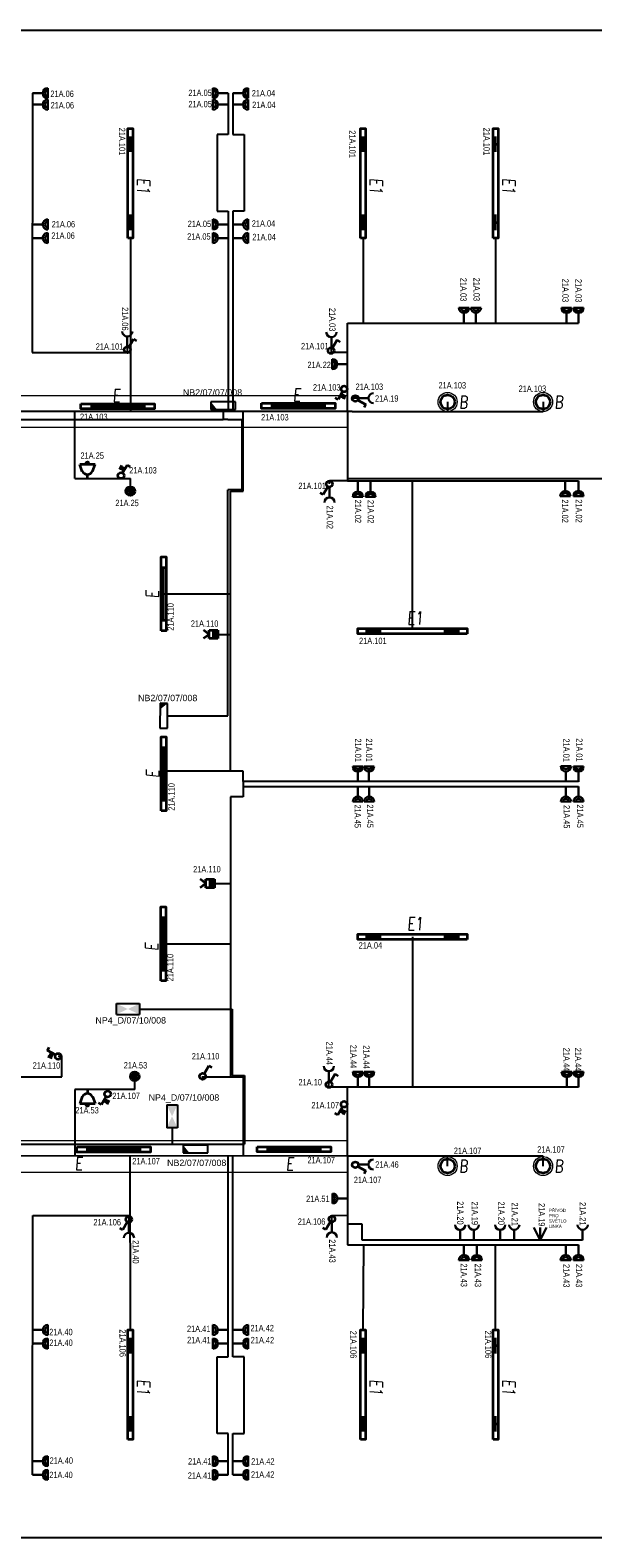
# Model space of a CAD drawing. Header units: millimetres. Extents: x 370888 to 505664, y 284292 to 447185.
# Tile 40 of 41: x 483476 to 492323, y 353692 to 377372. Entities that reach past the tile are written whole.
import ezdxf
from ezdxf.enums import TextEntityAlignment as Align

# ---------------------------------------------------------------- set-up
doc = ezdxf.new("R2010")
doc.units = ezdxf.units.MM
doc.header["$LTSCALE"] = 100
doc.layers.get('0').update_dxf_attribs({"color": 21, "linetype": 'CONTINUOUS'})
for name, color, linetype, lineweight in [('2DE_OBL', 91, 'CONTINUOUS', 35), ('2DE_OBL_L1', 91, 'CONTINUOUS', 35), ('CP_DETAL', 33, 'CONTINUOUS', 18), ('E_NOUZOVÉ+PP OSVĚTLENÍ', 60, 'CONTINUOUS', 25), ('E_SVĚTLA POPIS', 130, 'CONTINUOUS', 30), ('E_VEDENÍ SILNOPROUD', 50, 'CONTINUOUS', 25), ('E_VEDENÍ_CBS', 214, 'CONTINUOUS', 25), ('E_VYPINACE', 170, 'CONTINUOUS', 35), ('E_ZÁSUVKY POPIS', 111, 'CONTINUOUS', 30), ('E_ZÁSUVKY-DVOJITE', 7, 'CONTINUOUS', 30), ('E_ZÁSUVKY.OST.+VYVODY', 11, 'CONTINUOUS', 30), ('E_ŽLABY', 40, 'CONTINUOUS', 15), ('U1 LIGHTING', 10, 'CONTINUOUS', 35)]:
    doc.layers.add(name, color=color, linetype=linetype, lineweight=lineweight)
for name, color, linetype in [('BEZPECNOSTNE SVETLA', 80, 'CONTINUOUS'), ('E_RÁM', 253, 'CONTINUOUS'), ('GC3_MEP_E_LV_SECURITY LIGHT', 80, 'CONTINUOUS'), ('PIKTOGRAMY', 210, 'CONTINUOUS'), ('PRIPOJKA 230V', 1, 'CONTINUOUS'), ('ŽLAB', 7, 'CONTINUOUS')]:
    doc.layers.add(name, color=color, linetype=linetype)
doc.styles.add('ARIAL', font='arial.ttf')
doc.styles.add('CP_ATTR', font='ROMANS.SHX')
doc.styles.add('CS-ROMANS', font='romans.shx', dxfattribs={"width": 0.75, "oblique": 5})
doc.styles.get("Standard").update_dxf_attribs({"font": 'arial.ttf'})
doc.styles.add('V+P_01_B3_E_FP_001$0$BLOCK', font='romans.shx', dxfattribs={"width": 0.8})

# ---------------------------------------------------------------- blocks, each defined once
blk = doc.blocks.new('A$C3423193F')
at = {"color": 1, "linetype": 'ByBlock'}
for p, q in [((80, 240), (0, 240)), ((80, 240), (160, 240)), ((80, 160), (80, 0))]:
    blk.add_line(p, q, dxfattribs=at)
for radius in [80, 45.2]:
    blk.add_arc((80, 240), radius, 180, 0, dxfattribs=at)
blk = doc.blocks.new('zasuvka_jednoducha')
at = {"color": 1, "lineweight": 30}
blk.add_line((19281, 12983), (19281, 13143), dxfattribs=at)
blk.add_arc((19281, 12903), 80, 0, 180, dxfattribs=at)
blk = doc.blocks.new('E')
at = {"layer": 'U1 LIGHTING', "style": 'CS-ROMANS', "oblique": 5, "width": 0.75}
blk.add_text('E', height=200, dxfattribs=at).set_placement((229480, 21709))
blk = doc.blocks.new('*U24')
at = {"color": 0, "linetype": 'ByBlock'}
for p, q in [((24, 249.57), (96, 374.28)), ((96, 374.28), (143.56, 346.82))]:
    blk.add_line(p, q, dxfattribs=at)
blk.add_circle((0, 208), 48, dxfattribs=at)
blk = doc.blocks.new('tlacitko_prepinac_svetla')
at = {"layer": 'E_VYPINACE'}
for points in [[(16875, 8774), (16940, 8744)], [(16888, 8798), (16951, 8769)], [(16930, 8722), (16960, 8787)]]:
    blk.add_lwpolyline(points, dxfattribs=at)
at = {"layer": 'E_VYPINACE', "rotation": 180}
blk.add_blockref('*U24', (16937, 9090), dxfattribs=at)
blk = doc.blocks.new('*U30')
at = {"color": 0, "linetype": 'ByBlock'}
for p, q in [((24, 249.57), (96, 374.28)), ((96, 374.28), (143.56, 346.82))]:
    blk.add_line(p, q, dxfattribs=at)
blk.add_circle((0, 208), 48, dxfattribs=at)
blk = doc.blocks.new('prepinas-svetel-jednoduchy')
at = {"layer": 'E_VYPINACE', "rotation": 89.99999999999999}
blk.add_blockref('*U30', (208, 2), dxfattribs=at)
blk = doc.blocks.new('*U32', base_point=(28429, 5840))
at = {"linetype": 'ByBlock'}
blk.add_hatch(color=0, dxfattribs=at).paths.add_polyline_path([(28362, 5840), (28497, 5840), (28497, 5772), (28362, 5772)])
at = {"color": 0, "linetype": 'ByBlock'}
for p, q in [((28429, 5907), (28362, 5997)), ((28429, 5907), (28497, 5997)), ((28362, 5907), (28497, 5907)), ((28362, 5772), (28362, 5907)), ((28362, 5840), (28497, 5840)), ((28497, 5772), (28362, 5772)), ((28497, 5907), (28497, 5772))]:
    blk.add_line(p, q, dxfattribs=at)
blk = doc.blocks.new('pohybove-cidlo-svetla')
at = {"layer": 'E_VYPINACE', "rotation": 180}
blk.add_blockref('*U32', (-1, 30), dxfattribs=at)
blk = doc.blocks.new('2DELLI009_CZ')
for p, q in [((-0.5, 0.1), (-0.5, -0.1)), ((-0.5, 0), (0.5, 0)), ((0.5, 0.1), (0.5, -0.1))]:
    blk.add_line(p, q)
blk.add_lwpolyline([(-0.7, 0.2), (0.7, 0.2), (0.7, -0.2), (-0.7, -0.2)], close=True)
at = {"linetype": 'ByBlock', "style": 'CP_ATTR', "flags": 9}
for tag, p in [('NAME', (-0.092, -0.018)), ('GROUP', (-0.092, -0.018)), ('NUMBER', (-0.092, -0.018)), ('PRODUCER', (-0.092, -0.018)), ('ARTICLE', (-0.092, -0.018)), ('CHARACTER', (-0.092, -0.018)), ('VOLTAGE', (-0.092, -0.019)), ('WEIGHT', (-0.092, -0.018)), ('OTHER', (-0.092, -0.018)), ('PRODUCT-TYPE', (-0.092, -0.019)), ('ORDER-NO', (-0.092, -0.019)), ('POWER', (-0.092, -0.019))]:
    blk.add_attdef(tag, text='', height=0.00005, dxfattribs=at).set_placement(p, align=Align.MIDDLE_LEFT)
blk = doc.blocks.new('*U189')
at = {"layer": 'GC3_MEP_E_LV_SECURITY LIGHT', "linetype": 'ByBlock'}
for p, q in [((135, 59), (-255, 61)), ((-255, 61), (-255, -59)), ((135, -61), (135, 59)), ((-255, -59), (135, -61))]:
    blk.add_line(p, q, dxfattribs=at)
at = {"layer": 'GC3_MEP_E_LV_SECURITY LIGHT'}
blk.add_solid([(-255, 61), (-255, -59), (-158, -60)], dxfattribs=at)
at = {"layer": 'BEZPECNOSTNE SVETLA', "style": 'ARIAL'}
blk.add_attdef('BEZ.SV', (52, -54), '', height=100, dxfattribs=at)
blk = doc.blocks.new('*U191')
at = {"layer": 'GC3_MEP_E_LV_SECURITY LIGHT', "linetype": 'ByBlock'}
for p, q in [((-118, 196), (-122, -194)), ((2, 194), (-118, 196)), ((-2, -196), (2, 194)), ((-122, -194), (-2, -196))]:
    blk.add_line(p, q, dxfattribs=at)
at = {"layer": 'GC3_MEP_E_LV_SECURITY LIGHT'}
blk.add_solid([(2, 194), (-118, 196), (-119, 99)], dxfattribs=at)
at = {"layer": 'BEZPECNOSTNE SVETLA', "style": 'ARIAL'}
blk.add_attdef('BEZ.SV', (52, -54), '', height=100, dxfattribs=at)
blk = doc.blocks.new('V+P_01_B3_E_FP_001$0$E-LI-35')
at = {"layer": 'E_NOUZOVÉ+PP OSVĚTLENÍ', "linetype": 'ByBlock'}
for p, q in [((-10.9, -1.9), (10.9, -1.9)), ((-10.9, -12.1), (-10.9, -1.9)), ((-10.9, -12.1), (10.9, -12.1)), ((10.9, -1.9), (10.9, -12.1))]:
    blk.add_line(p, q, dxfattribs=at)
at = {"layer": 'E_NOUZOVÉ+PP OSVĚTLENÍ'}
blk.add_solid([(-10.9, -12.1), (-10.9, -1.9), (10.9, -1.9), (10.9, -12.1)], dxfattribs=at)
at = {"layer": 'E_NOUZOVÉ+PP OSVĚTLENÍ', "style": 'V+P_01_B3_E_FP_001$0$BLOCK', "width": 0.8, "flags": 8}
for tag, p in [('DIVERS.1', (-17.9, -2.1)), ('DIVERS.2', (-16.4, -12))]:
    blk.add_attdef(tag, text='', height=7.25, dxfattribs=at).set_placement(p, align=Align.RIGHT)
at = {"layer": 'E_NOUZOVÉ+PP OSVĚTLENÍ', "style": 'V+P_01_B3_E_FP_001$0$BLOCK', "width": 0.8}
for tag, p, height, flags in [('BLOCKNAME', (-6.8, -1.4), 2.54, 3), ('LEISTUNG', (13.3, -12), 7.25, 8)]:
    blk.add_attdef(tag, p, '', height=height, dxfattribs=dict(at, flags=flags))
blk.add_attdef('STROMKREIS', text='', height=7.25, dxfattribs=at).set_placement((-11.8, -23.8), align=Align.BOTTOM_CENTER)
blk = doc.blocks.new('*U192')
at = {"layer": 'GC3_MEP_E_LV_SECURITY LIGHT', "xscale": 16.54563019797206, "yscale": 16.54563022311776, "zscale": 16.54563022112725, "rotation": 270.0000000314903}
blk.add_blockref('V+P_01_B3_E_FP_001$0$E-LI-35', (116, 0), dxfattribs=at)
at = {"layer": 'PIKTOGRAMY', "style": 'ARIAL'}
blk.add_attdef('PIKTOGRAM', (162, -40), '', height=100, dxfattribs=at)
blk = doc.blocks.new('*U193')
at = {"layer": 'GC3_MEP_E_LV_SECURITY LIGHT', "xscale": 16.54563019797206, "yscale": 16.54563022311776, "zscale": 16.54563022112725}
blk.add_blockref('V+P_01_B3_E_FP_001$0$E-LI-35', (0, 116), dxfattribs=at)
at = {"layer": 'PIKTOGRAMY', "style": 'ARIAL'}
blk.add_attdef('PIKTOGRAM', (162, -40), '', height=100, dxfattribs=at)
blk = doc.blocks.new('2DELLI018_CZ')
for p, q in [((-0.6, 0), (-0.4, 0)), ((-0.5, 0.1), (-0.5, -0.1)), ((0.4, 0), (0.6, 0)), ((0.5, 0.1), (0.5, -0.1))]:
    blk.add_line(p, q)
blk.add_lwpolyline([(-0.7, 0.2), (0.7, 0.2), (0.7, -0.2), (-0.7, -0.2)], close=True)
at = {"linetype": 'ByBlock', "style": 'CP_ATTR', "flags": 9}
for tag, p in [('NAME', (-0.092, -0.018)), ('GROUP', (-0.092, -0.018)), ('NUMBER', (-0.092, -0.018)), ('PRODUCER', (-0.092, -0.018)), ('ARTICLE', (-0.092, -0.018)), ('CHARACTER', (-0.092, -0.018)), ('VOLTAGE', (-0.092, -0.019)), ('WEIGHT', (-0.092, -0.018)), ('OTHER', (-0.092, -0.018)), ('PRODUCT-TYPE', (-0.092, -0.019)), ('ORDER-NO', (-0.092, -0.019)), ('POWER', (-0.092, -0.019))]:
    blk.add_attdef(tag, text='', height=0.00005, dxfattribs=at).set_placement(p, align=Align.MIDDLE_LEFT)
blk = doc.blocks.new('E1')
at = {"layer": 'U1 LIGHTING', "style": 'CS-ROMANS', "oblique": 5, "width": 0.75}
blk.add_text('E1', height=200, dxfattribs=at).set_placement((229480, 21709))
blk = doc.blocks.new('2DELPH010_CZ')
blk.add_ellipse((0, 0), major_axis=(-0.053, 0.053), ratio=1, start_param=3.926991, end_param=10.210176)
at = {"layer": 'CP_DETAL'}
blk.add_ellipse((0, 0), major_axis=(-0.0707, 0.0707), ratio=1, start_param=3.926991, end_param=10.210176, dxfattribs=at)
at = {"linetype": 'ByBlock', "style": 'CP_ATTR', "flags": 9}
for tag in ['NAME', 'GROUP', 'NUMBER', 'PRODUCER', 'ARTICLE', 'PRODUCT-TYPE', 'ORDER-NO', 'CHARACTER', 'POWER', 'VOLTAGE', 'WEIGHT', 'OTHER']:
    blk.add_attdef(tag, text='', height=0.00000005, dxfattribs=at).set_placement((0, 0), align=Align.MIDDLE_LEFT)
blk = doc.blocks.new('B')
at = {"layer": 'U1 LIGHTING', "style": 'CS-ROMANS', "oblique": 5, "width": 0.75}
blk.add_text('B', height=200, dxfattribs=at).set_placement((229480, 21709))
blk = doc.blocks.new('*U196')
for p, q in [((0, -250), (0, 250)), ((0, 250), (7512.5, 250)), ((7512.5, 250), (7512.5, -250)), ((7512.5, -250), (0, -250))]:
    blk.add_line(p, q)
at = {"style": 'CP_ATTR', "flags": 9}
for tag in ['NAME', 'PRODUCER', 'PRODUCT-TYPE', 'ARTICLE', 'FLOW', 'NUMBER', 'SYSTEM', 'FORM', 'SIZE', 'OTHER']:
    blk.add_attdef(tag, (0, 0), '', height=0.0001, dxfattribs=at)
blk = doc.blocks.new('CPEL_3386')
blk.add_hatch(color=256).paths.add_polyline_path([(-0.2, 0, 1), (0.2, 0, 1)])
for radius in [0.35, 0.2]:
    blk.add_circle((0, 0), radius)
at = {"linetype": 'ByBlock', "style": 'CP_ATTR', "flags": 9}
for tag in ['NAME', 'GROUP', 'NUMBER', 'PRODUCER', 'ARTICLE', 'PRODUCT-TYPE', 'ORDER-NO', 'CHARACTER', 'POWER', 'VOLTAGE', 'WEIGHT', 'OTHER']:
    blk.add_attdef(tag, text='', height=0.00005, dxfattribs=at).set_placement((-0.09, -0.02), align=Align.MIDDLE_LEFT)
blk = doc.blocks.new('CPEL_1003')
for p, q in [((0, 0), (0, -0.3)), ((-0.4, -0.55), (-0.6, -1.1)), ((-0.6, -1.1), (0.6, -1.1)), ((0.4, -0.55), (0.6, -1.1))]:
    blk.add_line(p, q)
blk.add_circle((0, -1.2), 0.1)
blk.add_arc((0, -0.75), 0.445, 25.9892, 154.0108)
at = {"linetype": 'ByBlock', "style": 'CP_ATTR', "flags": 9}
for tag in ['NAME', 'GROUP', 'NUMBER', 'PRODUCER', 'ARTICLE', 'PRODUCT-TYPE', 'ORDER-NO', 'CHARACTER', 'POWER', 'VOLTAGE', 'WEIGHT', 'OTHER']:
    blk.add_attdef(tag, text='', height=0.00005, dxfattribs=at).set_placement((-0.09, -0.02), align=Align.MIDDLE_LEFT)
blk = doc.blocks.new('*U200')
for p, q in [((0, -250), (0, 250)), ((0, 250), (6662.5, 250)), ((6662.5, 250), (6662.5, -250)), ((6662.5, -250), (0, -250))]:
    blk.add_line(p, q)
at = {"style": 'CP_ATTR', "flags": 9}
for tag in ['NAME', 'PRODUCER', 'PRODUCT-TYPE', 'ARTICLE', 'FLOW', 'NUMBER', 'SYSTEM', 'FORM', 'SIZE', 'OTHER']:
    blk.add_attdef(tag, (0, 0), '', height=0.0001, dxfattribs=at)
blk = doc.blocks.new('*U28', base_point=(57391, -22719))
at = {"lineweight": 30, "ltscale": 0.1}
for p, q in [((57291, -22519), (57391, -22719)), ((57391, -22719), (57391, -22519)), ((57391, -22719), (57491, -22519))]:
    blk.add_line(p, q, dxfattribs=at)
blk = doc.blocks.new('pripojka 230V')
at = {"layer": 'PRIPOJKA 230V', "color": 1, "xscale": -1}
blk.add_blockref('*U28', (0, -2, -40), dxfattribs=at)

msp = doc.modelspace()

# ---------------------------------------------------------------- linework, layer by layer
at = {"layer": 'E_RÁM', "color": 252, "true_color": 0x939598}
msp.add_lwpolyline([(493617, 353692), (467037, 353692), (467037, 377372), (493617, 377372)], close=True, dxfattribs=at)
at = {"layer": 'E_VEDENÍ SILNOPROUD'}
for p, q in [((483514, 376382), (483509, 372307)), ((486589, 376382), (486589, 375735)), ((486664, 376382), (486664, 375735)), ((486589, 375735), (486414, 375735)), ((486414, 375735), (486414, 374772)), ((486664, 375735), (486839, 375735)), ((486839, 375735), (486839, 374530)), ((486414, 374772), (486414, 374530)), ((486414, 374530), (486589, 374530)), ((486589, 374530), (486589, 371382)), ((486839, 374530), (486664, 374530)), ((486664, 374530), (486664, 371382)), ((485052, 374107), (485052, 372307)), ((488710, 374107), (488710, 372770)), ((490794, 374107), (490794, 372770)), ((488464, 371382), (488464, 372770)), ((488464, 372770), (492096, 372770)), ((483509, 372307), (485003, 372307)), ((485003, 372401), (485003, 372307)), ((485003, 372307), (485052, 372307)), ((485052, 372307), (485052, 371382)), ((488212, 372307), (488212, 372390)), ((488464, 372307), (488212, 372307)), ((488635, 371591), (488539, 371591)), ((488539, 371382), (473001, 371382)), ((484177, 370332), (484177, 371382)), ((486827, 370295), (486827, 371382)), ((488464, 371382), (488464, 370295)), ((488539, 371382), (491539, 371382)), ((490039, 371532), (490039, 371382)), ((491539, 371532), (491539, 371382)), ((484177, 370332), (485052, 370332)), ((485052, 370132), (485052, 370332)), ((486627, 365732), (486627, 370132)), ((486627, 370132), (486827, 370132)), ((486827, 370132), (486827, 370295)), ((488464, 370295), (488181, 370295)), ((488181, 370244), (488181, 370295)), ((488464, 370332), (492656, 370332)), ((488464, 370295), (492096, 370295)), ((489487, 367972), (489487, 370295)), ((485574, 368520), (486627, 368520)), ((486426, 367882), (486627, 367882)), ((486627, 365732), (485577, 365732)), ((486827, 365732), (486627, 365732)), ((486827, 365570), (486827, 365732)), ((492096, 365570), (486827, 365570)), ((486827, 365570), (486827, 365495)), ((486827, 365495), (486827, 365332)), ((486827, 365495), (492097, 365495)), ((486827, 365332), (486627, 365332)), ((486627, 365332), (486627, 360932)), ((486376, 363968), (486627, 363968)), ((485572, 363021), (486627, 363021)), ((489487, 363132), (489487, 360770)), ((483977, 361254), (483917, 361254)), ((483977, 360932), (483977, 361254)), ((482927, 360932), (483977, 360932)), ((485122, 360732), (485122, 360940)), ((486177, 360932), (486627, 360932)), ((486627, 360932), (486827, 360932)), ((486827, 360932), (486827, 359694)), ((484177, 360732), (484177, 359692)), ((485122, 360732), (484177, 360732)), ((488174, 360770), (488174, 360859)), ((492096, 360770), (488174, 360769)), ((488464, 359686), (488464, 360770)), ((473069, 359685), (488464, 359695)), ((485052, 356957), (485050, 359693)), ((486589, 356535), (486587, 359694)), ((486664, 356535), (486662, 359694)), ((488464, 359695), (488464, 358295)), ((491539, 359686), (488464, 359686)), ((490039, 359532), (490039, 359686)), ((491539, 359532), (491539, 359686)), ((491539, 359532), (491539, 359532)), ((483514, 354682), (483519, 358757)), ((483519, 358757), (485051, 358757)), ((485031, 358644), (485031, 358757)), ((488219, 358757), (488461, 358761)), ((488219, 358652), (488219, 358757)), ((488698, 358620), (488464, 358620)), ((488698, 358370), (488698, 358620)), ((488464, 358295), (492096, 358295)), ((492162, 358370), (488698, 358370)), ((488710, 356957), (488720, 358295)), ((490794, 356957), (490794, 358295)), ((486414, 355330), (486414, 356535)), ((486414, 356535), (486589, 356535)), ((486840, 356535), (486664, 356535)), ((486840, 355330), (486840, 356535)), ((486589, 355330), (486414, 355330)), ((486589, 354682), (486589, 355330)), ((486664, 354682), (486664, 355330)), ((486664, 355330), (486840, 355330))]:
    msp.add_line(p, q, dxfattribs=at)
at = {"layer": 'E_VEDENÍ_CBS'}
for p, q in [((486512, 371414), (486512, 371257)), ((473199, 371257), (486512, 371257)), ((486583, 371257), (486512, 371257)), ((486583, 371257), (486802, 371257)), ((486802, 371257), (486802, 370150)), ((486583, 366604), (486583, 370150)), ((486802, 370150), (486583, 370150)), ((485636, 366604), (486583, 366604)), ((485193, 361998), (486527, 361998)), ((486527, 361998), (486652, 361998)), ((486627, 361998), (486627, 361998)), ((486652, 361998), (486652, 360956)), ((486652, 360956), (486848, 360956)), ((486848, 360956), (486848, 359874)), ((485707, 360133), (485707, 359874)), ((473199, 359874), (485707, 359874)), ((485707, 359874), (486848, 359874)), ((486078, 359859), (486078, 359874))]:
    msp.add_line(p, q, dxfattribs=at)
at = {"layer": 'E_ŽLABY'}
msp.add_line((485579, 367938), (485579, 367932), dxfattribs=at)

# ---------------------------------------------------------------- block references
at = {"rotation": 270}
for p in [(463450, 604529), (467108, 604529), (469192, 604529), (463450, 585659), (467108, 585659), (469192, 585659)]:
    msp.add_blockref('E1', p, dxfattribs=at)
for p in [(259924, 346330), (259924, 341530)]:
    msp.add_blockref('E1', p)
at = {"layer": '2DE_OBL', "xscale": 1228.571428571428, "yscale": 200, "zscale": 1000}
for p, rotation in [((485052, 374967), 89.99999999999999), ((488710, 374967), 89.99999999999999), ((490794, 374967), 89.99999999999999), ((489487, 367932), 180), ((489487, 363132), 180), ((485052, 356097), 89.99999999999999), ((488710, 356097), 89.99999999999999), ((490794, 356097), 89.99999999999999)]:
    msp.add_blockref('2DELLI018_CZ', p, dxfattribs=dict(at, rotation=rotation))
at = {"layer": '2DE_OBL', "xscale": 1500, "yscale": 1500, "zscale": 252.5252525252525}
for p in [(490039, 371532), (491539, 371532), (490039, 359532), (491539, 359532)]:
    msp.add_blockref('2DELPH010_CZ', p, dxfattribs=at)
at = {"layer": '2DE_OBL_L1', "xscale": 828.5714285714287, "yscale": 200, "zscale": 1000}
for p in [(484853, 371463), (487691, 371471), (484789, 359791), (487623, 359795)]:
    msp.add_blockref('2DELLI009_CZ', p, dxfattribs=at)
at = {"layer": '2DE_OBL_L1', "xscale": 828.5714285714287, "yscale": 200, "zscale": 1000, "rotation": 90}
for p in [(485574, 368520), (485577, 365691), (485572, 363021)]:
    msp.add_blockref('2DELLI009_CZ', p, dxfattribs=at)
at = {"layer": 'E_NOUZOVÉ+PP OSVĚTLENÍ'}
ref = msp.add_blockref('*U189', (486572, 371474), dxfattribs=at)
ref.add_attrib('BEZ.SV', 'NB2/07/07/008', (485877, 371632), dxfattribs={"layer": 'BEZPECNOSTNE SVETLA', "height": 100, "style": 'ARIAL'})
ref = msp.add_blockref('*U191', (485636, 366604), dxfattribs=at)
ref.add_attrib('BEZ.SV', 'NB2/07/07/008', (485173, 366833), dxfattribs={"layer": 'BEZPECNOSTNE SVETLA', "height": 100, "style": 'ARIAL'})
ref = msp.add_blockref('*U193', (485013, 361998), dxfattribs=at)
ref.add_attrib('PIKTOGRAM', 'NP4_D/07/10/008', (484502, 361770), dxfattribs={"height": 100, "style": 'ARIAL'})
ref = msp.add_blockref('*U192', (485707, 360313), dxfattribs=at)
ref.add_attrib('PIKTOGRAM', 'NP4_D/07/10/008', (485339, 360558), dxfattribs={"height": 100, "style": 'ARIAL'})
ref = msp.add_blockref('*U189', (486137, 359799), dxfattribs=at)
ref.add_attrib('BEZ.SV', 'NB2/07/07/008', (485629, 359533), dxfattribs={"layer": 'BEZPECNOSTNE SVETLA', "height": 100, "style": 'ARIAL'})
at = {"layer": 'E_VYPINACE'}
for name, p, rotation in [('prepinas-svetel-jednoduchy', (485003, 372354), 270), ('prepinas-svetel-jednoduchy', (488206, 372340), 270), ('tlacitko_prepinac_svetla', (501842, 379258), 180), ('prepinas-svetel-jednoduchy', (488183, 370243), 89.99999999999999), ('prepinas-svetel-jednoduchy', (486185, 360941), 270), ('prepinas-svetel-jednoduchy', (488172, 360812), 270), ('prepinas-svetel-jednoduchy', (485030, 358694), 89.99999999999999), ('prepinas-svetel-jednoduchy', (488222, 358701), 89.99999999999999)]:
    msp.add_blockref(name, p, dxfattribs=dict(at, rotation=rotation))
at = {"layer": 'E_VYPINACE', "xscale": 200, "yscale": 200, "zscale": 200, "rotation": 180}
msp.add_blockref('CPEL_1003', (484377, 370332), dxfattribs=at)
at = {"layer": 'E_VYPINACE', "xscale": 200, "yscale": 200, "zscale": 200}
for name, p in [('CPEL_3386', (485052, 370132)), ('CPEL_3386', (485122, 360940)), ('CPEL_1003', (484377, 360732))]:
    msp.add_blockref(name, p, dxfattribs=at)
at = {"layer": 'E_VYPINACE'}
msp.add_blockref('tlacitko_prepinac_svetla', (467758, 351781), dxfattribs=at)
at = {"layer": 'E_ZÁSUVKY-DVOJITE'}
for p, rotation in [((483514, 376462), 270), ((483514, 376282), 270), ((486664, 376462), 270), ((486664, 376282), 270), ((486589, 374241), 89.99999999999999), ((486589, 374027), 89.99999999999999), ((491969, 370295), 180), ((492176, 370295), 180), ((488707, 365495), 180), ((483514, 357037), 270), ((486589, 356877), 89.99999999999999), ((486664, 357037), 270), ((483514, 356823), 270), ((486589, 356663), 89.99999999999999), ((486664, 356823), 270), ((483514, 354976), 270), ((486589, 354816), 89.99999999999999), ((486664, 354976), 270), ((483514, 354762), 270), ((486589, 354602), 89.99999999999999), ((486664, 354762), 270)]:
    msp.add_blockref('A$C3423193F', p, dxfattribs=dict(at, rotation=rotation))
at = {"layer": 'E_ZÁSUVKY-DVOJITE', "xscale": -1}
for p, rotation in [((486589, 376462), 89.99999999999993), ((486589, 376282), 89.99999999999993), ((483514, 374241), 269.9999999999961), ((486664, 374241), 269.9999999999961), ((483514, 374027), 269.9999999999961), ((486664, 374027), 269.9999999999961), ((488463, 372207), 89.99999999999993), ((488547, 370284), 180), ((488748, 370282), 180), ((488727, 365495), 180), ((491819, 365495), 180), ((492016, 365495), 180), ((488467, 359102), 89.99999999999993), ((490216, 358295), 180), ((490417, 358293), 180), ((491815, 358295), 180), ((492016, 358295), 180)]:
    msp.add_blockref('A$C3423193F', p, dxfattribs=dict(at, rotation=rotation))
at = {"layer": 'E_ZÁSUVKY-DVOJITE'}
for p in [(490216, 372770), (490404, 372773), (491829, 372770), (492016, 372770), (488547, 365568), (488723, 365568), (491819, 365570), (492016, 365567), (488547, 360770), (488727, 360770), (491832, 360770), (492016, 360770)]:
    msp.add_blockref('A$C3423193F', p, dxfattribs=at)
at = {"layer": 'E_ZÁSUVKY.OST.+VYVODY', "color": 1}
for name, p, rotation in [('zasuvka_jednoducha', (504285, 385544), 180), ('zasuvka_jednoducha', (507493, 385533), 180), ('zasuvka_jednoducha', (501779, 352310), 89.99999999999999), ('tlacitko_prepinac_svetla', (475035, 378190), 270), ('zasuvka_jednoducha', (507454, 374005), 180), ('zasuvka_jednoducha', (501778, 340274), 89.99999999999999)]:
    msp.add_blockref(name, p, dxfattribs=dict(at, rotation=rotation))
for name, p in [('tlacitko_prepinac_svetla', (471476, 362855)), ('zasuvka_jednoducha', (468902, 357051)), ('tlacitko_prepinac_svetla', (471475, 351620)), ('zasuvka_jednoducha', (465749, 345500)), ('zasuvka_jednoducha', (468938, 345508))]:
    msp.add_blockref(name, p, dxfattribs=at)
at = {"layer": 'E_ZÁSUVKY.OST.+VYVODY', "color": 1, "xscale": -1, "rotation": 180}
for p in [(470957, 371510), (471168, 371511), (471585, 371512), (471806, 371513), (472881, 371513)]:
    msp.add_blockref('zasuvka_jednoducha', p, dxfattribs=at)
at = {"layer": 'E_ZÁSUVKY.OST.+VYVODY', "xscale": -1}
msp.add_blockref('pripojka 230V', (491496, 358368), dxfattribs=at)
at = {"layer": 'E_ŽLABY'}
for name, p in [('*U200', (481802, 371382)), ('B', (260739, 349720)), ('B', (262239, 349720)), ('*U196', (480952, 359681)), ('B', (260739, 337720)), ('B', (262239, 337720))]:
    msp.add_blockref(name, p, dxfattribs=at)
at = {"layer": 'U1 LIGHTING'}
for p in [(255290, 349824), (258128, 349835), (254700, 337761), (258019, 337759)]:
    msp.add_blockref('E', p, dxfattribs=at)
at = {"layer": 'U1 LIGHTING', "rotation": 90}
for p in [(507209, 138969), (507216, 136152), (507199, 133434)]:
    msp.add_blockref('E', p, dxfattribs=at)
at = {"layer": 'ŽLAB'}
for name, p, rotation in [('prepinas-svetel-jednoduchy', (488588, 371589), 180), ('pohybove-cidlo-svetla', (486328, 367881), 269.9999999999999), ('pohybove-cidlo-svetla', (486278, 363967), 269.9999999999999), ('prepinas-svetel-jednoduchy', (488587, 359553), 180)]:
    msp.add_blockref(name, p, dxfattribs=dict(at, rotation=rotation))

# ---------------------------------------------------------------- texts
at = {"layer": 'E_SVĚTLA POPIS', "width": 0.8}
for s, rotation, p in [('21A.101', 270, (484872, 375840)), ('21A.101', 270, (490603, 375841)), ('21A.101', 270, (488493, 375799)), ('21A.110', 90, (485734, 367940)), ('21A.110', 90, (485747, 365113)), ('21A.110', 90, (485728, 362432)), ('21A.106', 270, (484881, 356967)), ('21A.106', 270, (488508, 356945)), ('21A.106', 270, (490628, 356947))]:
    msp.add_text(s, height=100, rotation=rotation, dxfattribs=at).set_placement(p)
for s, p in [('21A.101', (484508, 372354)), ('21A.101', (487735, 372360)), ('21A.103', (487922, 371712)), ('21A.103', (488592, 371722)), ('21A.103', (489896, 371744)), ('21A.103', (491155, 371691)), ('21A.103', (484260, 371249)), ('21A.103', (487107, 371242)), ('21A.103', (485034, 370409)), ('21A.101', (487693, 370165)), ('21A.110', (486003, 368002)), ('21A.101', (488647, 367731)), ('21A.110', (486039, 364144)), ('21A.04', (488641, 362947)), ('21A.110', (483517, 361062)), ('21A.110', (486018, 361207)), ('21A.10', (487695, 360798)), ('21A.107', (484770, 360585)), ('21A.107', (487898, 360437)), ('21A.107', (490137, 359722)), ('21A.107', (491448, 359743)), ('21A.107', (485083, 359559)), ('21A.107', (487836, 359576)), ('21A.107', (488565, 359264)), ('21A.106', (484471, 358599)), ('21A.106', (487684, 358610))]:
    msp.add_text(s, height=100, dxfattribs=at).set_placement(p)
at = {"layer": 'E_ZÁSUVKY POPIS', "width": 0.8}
for s, p in [('21A.06', (483795, 376323)), ('21A.05', (485964, 376338)), ('21A.04', (486961, 376332)), ('21A.06', (483798, 376142)), ('21A.05', (485965, 376161)), ('21A.04', (486967, 376149)), ('21A.05', (485953, 374280)), ('21A.04', (486961, 374286)), ('21A.06', (483810, 374095)), ('21A.06', (483815, 374274)), ('21A.05', (485945, 374082)), ('21A.04', (486970, 374073)), ('21A.22', (487836, 372065)), ('21A.19', (488898, 371537)), ('21A.25', (484268, 370640)), ('21A.25', (484816, 369896)), ('21A.53', (484948, 361064)), ('21A.53', (484187, 360358)), ('21A.46', (488901, 359506)), ('21A.51', (487815, 358968)), ('21A.40', (483776, 356875)), ('21A.41', (485942, 356925)), ('21A.42', (486940, 356937)), ('21A.40', (483778, 356707)), ('21A.41', (485944, 356749)), ('21A.42', (486944, 356748)), ('21A.40', (483777, 354631)), ('21A.40', (483782, 354856)), ('21A.41', (485959, 354844)), ('21A.42', (486948, 354636)), ('21A.42', (486950, 354843)), ('21A.41', (485955, 354620))]:
    msp.add_text(s, height=100, dxfattribs=at).set_placement(p)
for s, p in [('21A.03', (490239, 373482)), ('21A.03', (490446, 373485)), ('21A.03', (491842, 373468)), ('21A.03', (492049, 373465)), ('21A.06', (484919, 373022)), ('21A.03', (488177, 373010)), ('21A.02', (488140, 369906)), ('21A.02', (488581, 369999)), ('21A.02', (488782, 369994)), ('21A.02', (491836, 370002)), ('21A.02', (492054, 370004)), ('21A.01', (488582, 366247)), ('21A.01', (488755, 366249)), ('21A.01', (491856, 366247)), ('21A.01', (492060, 366252)), ('21A.45', (488576, 365210)), ('21A.45', (488771, 365212)), ('21A.45', (491862, 365202)), ('21A.45', (492072, 365212)), ('21A.44', (488132, 361487)), ('21A.44', (488508, 361436)), ('21A.44', (488713, 361428)), ('21A.44', (491859, 361389)), ('21A.44', (492042, 361389)), ('21A.20', (490189, 358980)), ('21A.19', (490418, 358974)), ('21A.20', (490834, 358975)), ('21A.21', (491047, 358959)), ('21A.19', (491469, 358951)), ('21A.21', (492114, 358966)), ('21A.40', (485089, 358368)), ('21A.43', (488177, 358382)), ('21A.43', (490246, 358002)), ('21A.43', (490467, 358000)), ('21A.43', (491858, 357993)), ('21A.43', (492055, 357995))]:
    msp.add_text(s, height=100, rotation=270, dxfattribs=at).set_placement(p)
at = {"layer": 'E_ZÁSUVKY POPIS', "insert": (491632, 358860), "char_height": 50, "attachment_point": 1}
msp.add_mtext_dynamic_manual_height_columns('PŘÍVOD PRO SVĚTLO\\PLINKA', width=210, gutter_width=12.5, heights=[0], dxfattribs=at)

doc.saveas('drawing.dxf')
